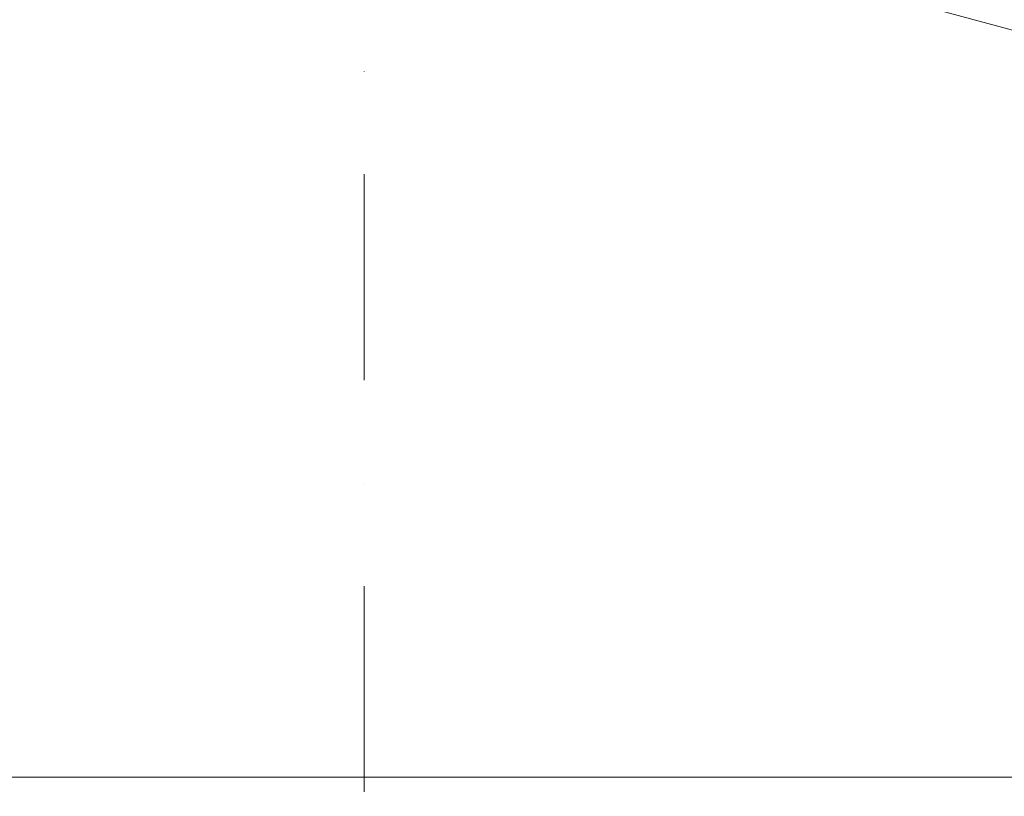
# Model space of a CAD drawing. Header units: centimetres. Extents: x -9388 to 91680, y -1419244 to 50347.
# Tile 151 of 183: x 44773 to 45634, y -690447 to -689768. Entities that reach past the tile are written whole.
import ezdxf
from ezdxf.enums import TextEntityAlignment as Align

# ---------------------------------------------------------------- set-up
doc = ezdxf.new("R2010")
doc.units = ezdxf.units.CM
doc.linetypes.add('Kropki i Kreski', pattern=[360, 180, -90, 0, -90])
for name, color, linetype, lineweight in [('Budowlane - Obrobki Blacharskie_Nr_pióra__1', 7, 'Continuous', 13), ('Osie_Nr_pióra__1', 7, 'Continuous', 13), ('Osie_Nr_pióra__4', 7, 'Continuous', 13), ('Q_podkład', 8, 'Continuous', 9)]:
    doc.layers.add(name, color=color, linetype=linetype, lineweight=lineweight)
doc.layers.add('Osie', color=7, linetype='Continuous')
doc.styles.add('GENERATED_STYLE_3', font='calibri.ttf')

# ---------------------------------------------------------------- blocks, each defined once
blk = doc.blocks.new('Standardowy znacznik siatki_7')
at = {"layer": 'Osie_Nr_pióra__4', "linetype": 'Kropki i Kreski'}
blk.add_line((1000, 0), (12138.23, 0), dxfattribs=at)
at = {"layer": 'Osie_Nr_pióra__1', "style": 'GENERATED_STYLE_3'}
for tag, p in [('AC_MarkerText_1_0', (-125, 5.72)), ('AC_MarkerText_1_1', (13263.23, 5.72))]:
    blk.add_attdef(tag, text='', height=100, rotation=270, dxfattribs=at).set_placement(p, align=Align.MIDDLE_CENTER)
blk = doc.blocks.new('PAB.02_RZUT DACHU')
at = {"layer": 'Budowlane - Obrobki Blacharskie_Nr_pióra__1', "color": 8, "linetype": 'Continuous'}
blk.add_line((45137.87, -709641.14), (48064.05, -710430.3), dxfattribs=at)
at = {"layer": 'Budowlane - Obrobki Blacharskie_Nr_pióra__1', "color": 8, "linetype": 'Continuous', "flags": 128}
blk.add_lwpolyline([(48064.05, -701782.72), (35598.98, -701782.72), (35598.98, -710430.3), (48064.05, -710430.3)], close=True, dxfattribs=at)
at = {"layer": 'Osie', "color": 8, "linetype": 'Continuous', "zscale": 1000, "rotation": 89.9999999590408}
blk.add_blockref('Standardowy znacznik siatki_7', (45074, -712523.39), dxfattribs=at)

msp = doc.modelspace()

# ---------------------------------------------------------------- block references
at = {"layer": 'Q_podkład'}
msp.add_blockref('PAB.02_RZUT DACHU', (0, 20000), dxfattribs=at)

doc.saveas('drawing.dxf')
